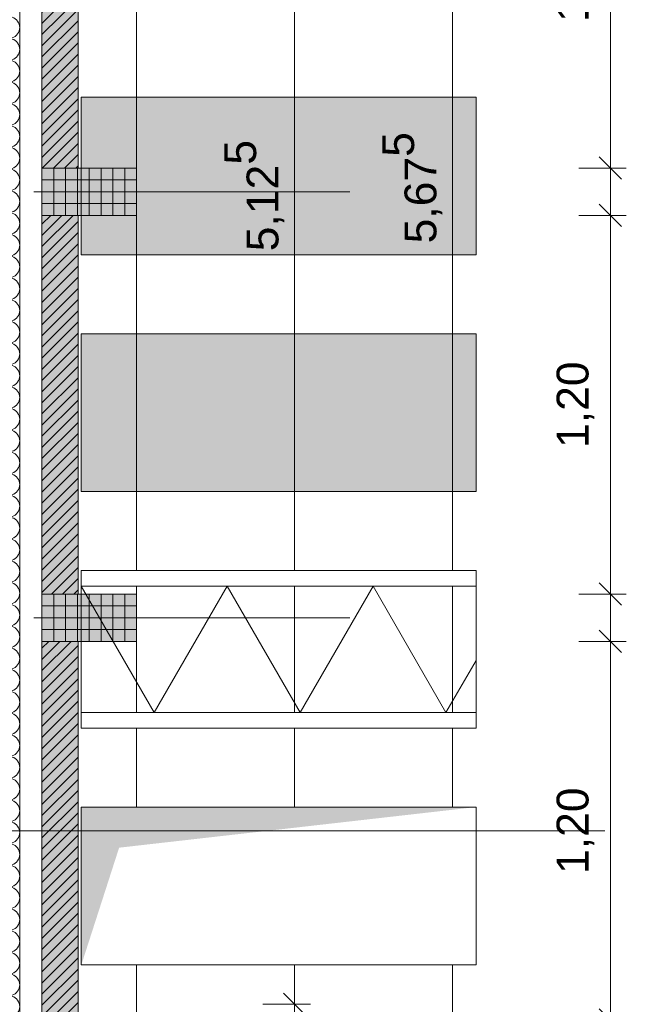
# Model space of a CAD drawing. Header units: metres. Extents: x -49 to 152, y -127 to 99.
# Tile 112 of 177: x 0.31 to 2.24, y -13.38 to -10.25. Entities that reach past the tile are written whole.
import ezdxf

# ---------------------------------------------------------------- set-up
doc = ezdxf.new("R2010")
doc.units = ezdxf.units.M
doc.header["$PDMODE"] = 1
doc.header["$PDSIZE"] = -2
doc.linetypes.add('Achsen 01', pattern=[5.291531, 3.175, -1.058062, 0.352704, -0.705764])
doc.linetypes.add('Raster 01', pattern=[2, 1, -1])
doc.layers.get('0').update_dxf_attribs({"lineweight": 25})
for name, color, linetype, lineweight, true_color in [('014_Fassadenarbeiten-000 Aufsicht Betonfertigteile', 7, 'Continuous', 9, 0xc0c0c0), ('014_Fassadenarbeiten-330 mineralische Dämmung', 7, 'Continuous', 9, 0x666666), ('021_DA-Gründach', 7, 'Continuous', 13, 0x555555), ('021_DA-Kiesschüttung', 7, 'Continuous', 13, 0x777777), ('AV1-Raster', 7, 'Raster 01', 9, 0xa6a6a6)]:
    doc.layers.add(name, color=color, linetype=linetype, lineweight=lineweight, true_color=true_color)
for name, color, linetype, lineweight in [('014_Fassadenarbeiten-330 Betonfertigteile vertikal', 7, 'Continuous', 9), ('014_Fassadenarbeiten-330 Filtermauerwerk 11.5cm', 7, 'Continuous', 9), ('_1.35m (3D)', 7, 'Continuous', 9), ('_GRU (2D)', 7, 'Continuous', 9), ('_Legende (2D)', 7, 'Continuous', 9), ('_OG 3 (2D)', 7, 'Continuous', 9), ('AV1-Durchbruch', 7, 'Continuous', 5), ('AV1-Schnitt Achsen', 7, 'Achsen 01', 18), ('Bemaßung-Bemaßung', 7, 'Continuous', 9), ('Keine', 7, 'Continuous', 9)]:
    doc.layers.add(name, color=color, linetype=linetype, lineweight=lineweight)
doc.layers.get('0').freeze()
doc.styles.add('Arial', font='arial.ttf')
doc.dimstyles.new('COE 50', dxfattribs={"dimtxt": 100.872396, "dimasz": 0.001414, "dimexe": 0.001, "dimexo": 0.01, "dimgap": 0.001, "dimtad": 1, "dimdec": 3, "dimtxsty": 'Arial', "dimblk": 'VW_SLASH-3', "dimblk1": 'VW_SLASH-3', "dimblk2": 'VW_SLASH-3', "dimcen": 0, "dimadec": 3, "dimazin": 0, "dimtfac": 0.8, "dimtdec": 3, "dimtix": 1, "dimtmove": 0, "dimatfit": 0, "dimldrblk": 'VW_SLASH-2', "dimfxl": 0.002, "dimfxlon": 1, "dimfrac": 2, "dimtolj": 1, "dimarcsym": 0})
pattern_1 = [(45, (0, 0), (0.01767767, -0.01767767), [])]
pattern_2 = [(-90, (0, 0), (0.0375, 0), [])]
pattern_3 = [(0, (0, 0), (2e-18, -0.0375), [])]

# ---------------------------------------------------------------- blocks, each defined once
blk = doc.blocks.new('Group-4')
at = {"layer": 'AV1-Raster'}
for p, q in [((1.35, -10.8), (-40.5, -10.8)), ((1.35, -12.15), (-40.5, -12.15))]:
    blk.add_line(p, q, dxfattribs=at)
blk = doc.blocks.new('1.35m (3D)')
at = {"layer": 'AV1-Raster', "color": 7}
blk.add_blockref('Group-4', (0, 0), dxfattribs=at)
blk = doc.blocks.new('Group-313')
at = {"layer": '014_Fassadenarbeiten-330 mineralische Dämmung', "transparency": 33554687, "flags": 128}
for points in [[(-13.4153, -0.26, 1.372583), (-13.3497, -0.26)], [(-13.3463, -0.26, 1.372583), (-13.2808, -0.26)], [(-13.2774, -0.26, 1.372583), (-13.2118, -0.26)], [(-13.2084, -0.26, 1.372583), (-13.1429, -0.26)], [(-13.1395, -0.26, 1.372583), (-13.0739, -0.26)], [(-13.0706, -0.26, 1.372583), (-13.005, -0.26)], [(-13.0016, -0.26, 1.372583), (-12.936, -0.26)], [(-12.9327, -0.26, 1.372583), (-12.8671, -0.26)], [(-12.8637, -0.26, 1.372583), (-12.7981, -0.26)], [(-12.7948, -0.26, 1.372583), (-12.7292, -0.26)], [(-12.7258, -0.26, 1.372583), (-12.6603, -0.26)], [(-12.6569, -0.26, 1.372583), (-12.5913, -0.26)], [(-12.5879, -0.26, 1.372583), (-12.5224, -0.26)], [(-12.519, -0.26, 1.372583), (-12.4534, -0.26)], [(-12.45, -0.26, 1.372583), (-12.3845, -0.26)], [(-12.3811, -0.26, 1.372583), (-12.3155, -0.26)], [(-12.3122, -0.26, 1.372583), (-12.2466, -0.26)], [(-12.2432, -0.26, 1.372583), (-12.1776, -0.26)], [(-12.1743, -0.26, 1.372583), (-12.1087, -0.26)], [(-12.1053, -0.26, 1.372583), (-12.0398, -0.26)], [(-12.0364, -0.26, 1.372583), (-11.9708, -0.26)], [(-11.9674, -0.26, 1.372583), (-11.9019, -0.26)], [(-11.8985, -0.26, 1.372583), (-11.8329, -0.26)], [(-11.8295, -0.26, 1.372583), (-11.764, -0.26)], [(-11.7606, -0.26, 1.372583), (-11.695, -0.26)], [(-11.6917, -0.26, 1.372583), (-11.6261, -0.26)], [(-11.6227, -0.26, 1.372583), (-11.5571, -0.26)], [(-11.5538, -0.26, 1.372583), (-11.4882, -0.26)], [(-11.4848, -0.26, 1.372583), (-11.4193, -0.26)], [(-11.4159, -0.26, 1.372583), (-11.3503, -0.26)], [(-11.3469, -0.26, 1.372583), (-11.2814, -0.26)], [(-11.278, -0.26, 1.372583), (-11.2124, -0.26)], [(-11.209, -0.26, 1.372583), (-11.1435, -0.26)], [(-11.1401, -0.26, 1.372583), (-11.0745, -0.26)], [(-11.0712, -0.26, 1.372583), (-11.0056, -0.26)], [(-11.0022, -0.26, 1.372583), (-10.9366, -0.26)], [(-10.9333, -0.26, 1.372583), (-10.8677, -0.26)], [(-10.8643, -0.26, 1.372583), (-10.7987, -0.26)], [(-10.7954, -0.26, 1.372583), (-10.7298, -0.26)], [(-10.7264, -0.26, 1.372583), (-10.6609, -0.26)], [(-10.6575, -0.26, 1.372583), (-10.5919, -0.26)], [(-10.5885, -0.26, 1.372583), (-10.523, -0.26)], [(-10.5196, -0.26, 1.372583), (-10.454, -0.26)], [(-10.4506, -0.26, 1.372583), (-10.3851, -0.26)], [(-10.3817, -0.26, 1.372583), (-10.3161, -0.26)], [(-10.3128, -0.26, 1.372583), (-10.2472, -0.26)]]:
    blk.add_lwpolyline(points, format="xyb", dxfattribs=at)
blk = doc.blocks.new('Group-314')
at = {"layer": '014_Fassadenarbeiten-330 mineralische Dämmung', "transparency": 33554687}
blk.add_blockref('Group-313', (0, 0), dxfattribs=at)
blk = doc.blocks.new('Parametric Object-46')
at = {"layer": '014_Fassadenarbeiten-330 mineralische Dämmung', "color": 7, "transparency": 33554687}
blk.add_blockref('Group-314', (0, 0), dxfattribs=at)
at = {"layer": '014_Fassadenarbeiten-330 mineralische Dämmung', "color": 0, "flags": 1}
for tag in ['IFC_UUID', 'instanceID', 'prm0_name', 'prm0_type', 'prm0_value', 'prm1_name', 'prm1_type', 'prm1_value', 'prm2_name', 'prm2_type', 'prm2_value', 'prm3_name', 'prm3_type', 'prm3_value', 'prm4_name', 'prm4_type', 'prm4_value', 'prm5_name', 'prm5_type', 'prm5_value', 'prm6_name', 'prm6_type', 'prm6_value']:
    blk.add_attdef(tag, (0.1169, -13.6298), '', height=0.00018, dxfattribs=at)
blk = doc.blocks.new('VW_SLASH-3')
at = {"color": 0, "linetype": 'ByBlock', "lineweight": -2, "transparency": 16777216}
blk.add_line((0, 0), (-1, 0), dxfattribs=at)
at = {"color": 0, "linetype": 'Continuous', "lineweight": 15, "transparency": 16777216, "flags": 128}
blk.add_lwpolyline([(0.5, 0.5), (-0.5, -0.5)], dxfattribs=at)
blk = doc.blocks.new('*D572')
at = {"layer": 'Bemaßung-Bemaßung', "color": 0, "linetype": 'Continuous', "lineweight": -2}
for p, q in [((2.075, -9.525), (2.225, -9.525)), ((2.175, -10.6543), (2.175, -9.5957)), ((2.075, -10.725), (2.225, -10.725))]:
    blk.add_line(p, q, dxfattribs=at)
at = {"layer": 'Defpoints', "color": 0}
for p in [(0.675, -9.525), (2.175, -9.525), (0.675, -10.725)]:
    blk.add_point(p, dxfattribs=at)
at = {"layer": 'Bemaßung-Bemaßung', "color": 0, "lineweight": -2, "xscale": 0.070693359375, "yscale": 0.070693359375, "zscale": 0.070693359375}
for p, rotation in [((2.175, -9.525), 90), ((2.175, -10.725), 270)]:
    blk.add_blockref('VW_SLASH-3', p, dxfattribs=dict(at, rotation=rotation))
at = {"layer": 'Bemaßung-Bemaßung', "color": 0, "insert": (2.0644, -10.125), "char_height": 0.10087, "attachment_point": 5, "rotation": 90, "style": 'Arial'}
blk.add_mtext('\\A1;1,20', dxfattribs=at)
blk = doc.blocks.new('VW_SLASH-2')
at = {"color": 0, "linetype": 'ByBlock', "lineweight": -2, "transparency": 16777216}
blk.add_line((0, 0), (-1, 0), dxfattribs=at)
at = {"color": 0, "linetype": 'Continuous', "lineweight": 15, "transparency": 16777216, "flags": 128}
blk.add_lwpolyline([(0.5, 0.5), (-0.5, -0.5)], dxfattribs=at)
blk = doc.blocks.new('*D573')
at = {"layer": 'Bemaßung-Bemaßung', "color": 0, "linetype": 'Continuous', "lineweight": -2}
for p, q in [((2.175, -10.6543), (2.175, -10.5836)), ((2.075, -10.725), (2.225, -10.725)), ((2.175, -10.875), (2.175, -10.725)), ((2.075, -10.875), (2.225, -10.875)), ((2.175, -10.9457), (2.175, -11.0164))]:
    blk.add_line(p, q, dxfattribs=at)
at = {"layer": 'Defpoints', "color": 0}
for p in [(0.675, -10.725), (2.175, -10.725), (0.675, -10.875)]:
    blk.add_point(p, dxfattribs=at)
at = {"layer": 'Bemaßung-Bemaßung', "color": 0, "lineweight": -2, "xscale": 0.070693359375, "yscale": 0.070693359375, "zscale": 0.070693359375}
for p, rotation in [((2.175, -10.725), 270), ((2.175, -10.875), 90)]:
    blk.add_blockref('VW_SLASH-3', p, dxfattribs=dict(at, rotation=rotation))
at = {"layer": 'Bemaßung-Bemaßung', "color": 0, "insert": (2.3515, -10.8), "char_height": 0.10087, "attachment_point": 5, "rotation": 90, "style": 'Arial'}
blk.add_mtext('\\A1;15', dxfattribs=at)
blk = doc.blocks.new('*D574')
at = {"layer": 'Bemaßung-Bemaßung', "color": 0, "linetype": 'Continuous', "lineweight": -2}
for p, q in [((2.075, -10.875), (2.225, -10.875)), ((2.175, -12.0043), (2.175, -10.9457)), ((2.075, -12.075), (2.225, -12.075))]:
    blk.add_line(p, q, dxfattribs=at)
at = {"layer": 'Defpoints', "color": 0}
for p in [(0.675, -10.875), (2.175, -10.875), (0.675, -12.075)]:
    blk.add_point(p, dxfattribs=at)
at = {"layer": 'Bemaßung-Bemaßung', "color": 0, "lineweight": -2, "xscale": 0.070693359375, "yscale": 0.070693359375, "zscale": 0.070693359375}
for p, rotation in [((2.175, -10.875), 90), ((2.175, -12.075), 270)]:
    blk.add_blockref('VW_SLASH-3', p, dxfattribs=dict(at, rotation=rotation))
at = {"layer": 'Bemaßung-Bemaßung', "color": 0, "insert": (2.0644, -11.475), "char_height": 0.10087, "attachment_point": 5, "rotation": 90, "style": 'Arial'}
blk.add_mtext('\\A1;1,20', dxfattribs=at)
blk = doc.blocks.new('*D575')
at = {"layer": 'Bemaßung-Bemaßung', "color": 0, "linetype": 'Continuous', "lineweight": -2}
for p, q in [((2.175, -12.0043), (2.175, -11.9336)), ((2.075, -12.075), (2.225, -12.075)), ((2.175, -12.225), (2.175, -12.075)), ((2.075, -12.225), (2.225, -12.225)), ((2.175, -12.2957), (2.175, -12.3664))]:
    blk.add_line(p, q, dxfattribs=at)
at = {"layer": 'Defpoints', "color": 0}
for p in [(0.675, -12.075), (2.175, -12.075), (0.675, -12.225)]:
    blk.add_point(p, dxfattribs=at)
at = {"layer": 'Bemaßung-Bemaßung', "color": 0, "lineweight": -2, "xscale": 0.070693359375, "yscale": 0.070693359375, "zscale": 0.070693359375}
for p, rotation in [((2.175, -12.075), 270), ((2.175, -12.225), 90)]:
    blk.add_blockref('VW_SLASH-3', p, dxfattribs=dict(at, rotation=rotation))
at = {"layer": 'Bemaßung-Bemaßung', "color": 0, "insert": (2.3515, -12.15), "char_height": 0.10087, "attachment_point": 5, "rotation": 90, "style": 'Arial'}
blk.add_mtext('\\A1;15', dxfattribs=at)
blk = doc.blocks.new('*D576')
at = {"layer": 'Bemaßung-Bemaßung', "color": 0, "linetype": 'Continuous', "lineweight": -2}
for p, q in [((2.075, -12.225), (2.225, -12.225)), ((2.175, -13.3543), (2.175, -12.2957)), ((2.075, -13.425), (2.225, -13.425))]:
    blk.add_line(p, q, dxfattribs=at)
at = {"layer": 'Defpoints', "color": 0}
for p in [(0.675, -12.225), (2.175, -12.225), (0.675, -13.425)]:
    blk.add_point(p, dxfattribs=at)
at = {"layer": 'Bemaßung-Bemaßung', "color": 0, "lineweight": -2, "xscale": 0.070693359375, "yscale": 0.070693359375, "zscale": 0.070693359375}
for p, rotation in [((2.175, -12.225), 90), ((2.175, -13.425), 270)]:
    blk.add_blockref('VW_SLASH-3', p, dxfattribs=dict(at, rotation=rotation))
at = {"layer": 'Bemaßung-Bemaßung', "color": 0, "insert": (2.0644, -12.825), "char_height": 0.10087, "attachment_point": 5, "rotation": 90, "style": 'Arial'}
blk.add_mtext('\\A1;1,20', dxfattribs=at)
blk = doc.blocks.new('*D577')
at = {"layer": 'Bemaßung-Bemaßung', "color": 0, "linetype": 'Continuous', "lineweight": -2}
for p, q in [((2.175, -13.3543), (2.175, -13.2836)), ((2.075, -13.425), (2.225, -13.425)), ((2.175, -13.575), (2.175, -13.425)), ((2.075, -13.575), (2.225, -13.575)), ((2.175, -13.6457), (2.175, -13.7164))]:
    blk.add_line(p, q, dxfattribs=at)
at = {"layer": 'Defpoints', "color": 0}
for p in [(0.675, -13.425), (2.175, -13.425), (0.675, -13.575)]:
    blk.add_point(p, dxfattribs=at)
at = {"layer": 'Bemaßung-Bemaßung', "color": 0, "lineweight": -2, "xscale": 0.070693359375, "yscale": 0.070693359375, "zscale": 0.070693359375}
for p, rotation in [((2.175, -13.425), 270), ((2.175, -13.575), 90)]:
    blk.add_blockref('VW_SLASH-3', p, dxfattribs=dict(at, rotation=rotation))
at = {"layer": 'Bemaßung-Bemaßung', "color": 0, "insert": (2.3515, -13.5), "char_height": 0.10087, "attachment_point": 5, "rotation": 90, "style": 'Arial'}
blk.add_mtext('\\A1;15', dxfattribs=at)
blk = doc.blocks.new('*D598')
at = {"layer": 'Bemaßung-Bemaßung', "color": 0, "lineweight": -2}
for p, q in [((1.575, -7.95), (1.725, -7.95)), ((1.675, -8.0207), (1.675, -13.5543)), ((1.575, -13.625), (1.725, -13.625))]:
    blk.add_line(p, q, dxfattribs=at)
at = {"layer": 'Defpoints', "color": 0}
for p in [(0.125, -7.95), (0.125, -13.625), (1.675, -13.625)]:
    blk.add_point(p, dxfattribs=at)
at = {"layer": 'Bemaßung-Bemaßung', "color": 0, "lineweight": -2, "xscale": 0.070693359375, "yscale": 0.070693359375, "zscale": 0.070693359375}
for p, rotation in [((1.675, -7.95), 90.00000000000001), ((1.675, -13.625), 270)]:
    blk.add_blockref('VW_SLASH-3', p, dxfattribs=dict(at, rotation=rotation))
at = {"layer": 'Bemaßung-Bemaßung', "color": 0, "insert": (1.5476, -10.7875), "char_height": 0.100872, "attachment_point": 5, "rotation": 90, "style": 'Arial'}
blk.add_mtext('\\A1;5,67\\S5^ ;', dxfattribs=at)
blk = doc.blocks.new('*D755')
at = {"layer": 'Bemaßung-Bemaßung', "color": 0, "linetype": 'Continuous', "lineweight": -2}
for p, q in [((1.075, -13.375), (1.225, -13.375)), ((1.175, -13.4457), (1.175, -13.5543)), ((1.075, -13.625), (1.225, -13.625))]:
    blk.add_line(p, q, dxfattribs=at)
at = {"layer": 'Defpoints', "color": 0}
for p in [(-0.125, -13.375), (0.125, -13.625), (1.175, -13.625)]:
    blk.add_point(p, dxfattribs=at)
at = {"layer": 'Bemaßung-Bemaßung', "color": 0, "lineweight": -2, "xscale": 0.070693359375, "yscale": 0.070693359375, "zscale": 0.070693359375}
for p, rotation in [((1.175, -13.375), 90), ((1.175, -13.625), 270)]:
    blk.add_blockref('VW_SLASH-3', p, dxfattribs=dict(at, rotation=rotation))
at = {"layer": 'Bemaßung-Bemaßung', "color": 0, "insert": (1.0735, -13.5), "char_height": 0.10087, "attachment_point": 5, "rotation": 90, "style": 'Arial'}
blk.add_mtext('\\A1;25', dxfattribs=at)
blk = doc.blocks.new('*D756')
at = {"layer": 'Bemaßung-Bemaßung', "color": 0, "linetype": 'Continuous', "lineweight": -2}
for p, q in [((1.075, -8.25), (1.225, -8.25)), ((1.175, -8.3207), (1.175, -13.3043)), ((1.075, -13.375), (1.225, -13.375))]:
    blk.add_line(p, q, dxfattribs=at)
at = {"layer": 'Defpoints', "color": 0}
for p in [(-0.125, -8.25), (-0.125, -13.375), (1.175, -13.375)]:
    blk.add_point(p, dxfattribs=at)
at = {"layer": 'Bemaßung-Bemaßung', "color": 0, "lineweight": -2, "xscale": 0.070693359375, "yscale": 0.070693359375, "zscale": 0.070693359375}
for p, rotation in [((1.175, -8.25), 90), ((1.175, -13.375), 270)]:
    blk.add_blockref('VW_SLASH-3', p, dxfattribs=dict(at, rotation=rotation))
at = {"layer": 'Bemaßung-Bemaßung', "color": 0, "insert": (1.0476, -10.8125), "char_height": 0.100872, "attachment_point": 5, "rotation": 90, "style": 'Arial'}
blk.add_mtext('\\A1;5,12\\S5^ ;', dxfattribs=at)
blk = doc.blocks.new('Group-925')
at = {"layer": 'Keine', "color": 253, "linetype": 'Continuous', "lineweight": 9, "transparency": 33554687, "flags": 128}
blk.add_lwpolyline([(-103.7322, 16.497), (-103.5013, 16.097), (-103.2703, 16.497), (-103.0394, 16.097), (-102.8084, 16.497), (-102.5775, 16.097), (-102.4822, 16.262)], dxfattribs=at)
blk = doc.blocks.new('Group-926')
at = {"layer": 'Keine', "color": 7, "transparency": 33554687}
blk.add_blockref('Group-925', (0, 0), dxfattribs=at)
blk = doc.blocks.new('Parametric Object-105')
at = {"layer": 'Keine', "color": 7, "transparency": 33554687}
blk.add_blockref('Group-926', (0, 0), dxfattribs=at)
at = {"layer": 'Keine', "color": 0, "flags": 1}
for tag in ['IFC_UUID', 'instanceID', 'prm0_name', 'prm0_type', 'prm0_value', 'prm1_name', 'prm1_type', 'prm1_value', 'prm2_name', 'prm2_type', 'prm2_value', 'prm3_name', 'prm3_type', 'prm3_value', 'prm4_name', 'prm4_type', 'prm4_value', 'prm5_name', 'prm5_type', 'prm5_value', 'prm6_name', 'prm6_type', 'prm6_value']:
    blk.add_attdef(tag, (0.4996, -12.45), '', height=0.00018, dxfattribs=at)
blk = doc.blocks.new('Legende (2D)')
at = {"layer": '021_DA-Gründach', "linetype": 'Continuous', "lineweight": 0}
blk.add_hatch(color=71, dxfattribs=at).paths.add_polyline_path([(0.4996, -10.5), (1.7496, -10.5), (1.7496, -11), (0.4996, -11)])
at = {"layer": '021_DA-Kiesschüttung', "linetype": 'Continuous', "lineweight": 0}
blk.add_hatch(color=255, dxfattribs=at).paths.add_polyline_path([(0.4996, -11.25), (1.7496, -11.25), (1.7496, -11.75), (0.4996, -11.75)])
at = {"layer": '021_DA-Gründach', "flags": 128}
blk.add_lwpolyline([(0.4996, -10.5), (1.7496, -10.5), (1.7496, -11), (0.4996, -11)], close=True, dxfattribs=at)
at = {"layer": '021_DA-Kiesschüttung', "flags": 128}
blk.add_lwpolyline([(0.4996, -11.25), (1.7496, -11.25), (1.7496, -11.75), (0.4996, -11.75)], close=True, dxfattribs=at)
at = {"layer": 'Keine', "color": 7, "linetype": 'Continuous', "lineweight": 9, "transparency": 33554687, "flags": 128}
for points in [[(0.4996, -11), (1.7496, -11), (1.7496, -10.5), (0.4996, -10.5)], [(0.4996, -11.75), (1.7496, -11.75), (1.7496, -11.25), (0.4996, -11.25)], [(0.4996, -13.25), (1.7496, -13.25), (1.7496, -12.75), (0.4996, -12.75)]]:
    blk.add_lwpolyline(points, close=True, dxfattribs=at)
at = {"layer": 'Keine', "color": 253, "transparency": 33554687}
blk.add_blockref('Parametric Object-105', (104.2318, -28.547), dxfattribs=at)
at = {"color": 255, "linetype": 'Continuous', "lineweight": 9, "transparency": 33554687}
for points, layer in [([(0.4996, -12.75), (1.7496, -12.75), (1.7496, -13.25), (0.4996, -13.25)], 'AV1-Durchbruch'), ([(1.7496, -12.05), (1.7496, -12), (0.4996, -12), (0.4996, -12.05)], 'Keine'), ([(1.7496, -12.5), (1.7496, -12.45), (0.4996, -12.45), (0.4996, -12.5)], 'Keine')]:
    blk.add_wipeout(points, dxfattribs=at).dxf.layer = layer
at = {"layer": 'AV1-Durchbruch', "linetype": 'Continuous', "lineweight": 9, "flags": 128}
blk.add_lwpolyline([(0.4996, -12.75), (1.7496, -12.75), (1.7496, -13.25), (0.4996, -13.25)], close=True, dxfattribs=at)
at = {"layer": 'AV1-Durchbruch', "color": 252}
blk.add_solid([(1.7496, -12.75), (0.6197, -12.8787), (0.4996, -12.75), (0.5001, -13.25)], dxfattribs=at)
at = {"layer": 'Keine', "color": 7, "linetype": 'Continuous', "lineweight": 9, "transparency": 33554687, "flags": 128}
for points in [[(1.7496, -12.05), (1.7496, -12), (0.4996, -12), (0.4996, -12.05)], [(0.4996, -12.5), (1.7496, -12.5), (1.7496, -12), (0.4996, -12)], [(1.7496, -12.5), (1.7496, -12.45), (0.4996, -12.45), (0.4996, -12.5)]]:
    blk.add_lwpolyline(points, close=True, dxfattribs=at)
blk = doc.blocks.new('Group-887')
at = {"layer": 'AV1-Schnitt Achsen'}
blk.add_line((-43.35, -12.825), (4.2, -12.825), dxfattribs=at)
blk = doc.blocks.new('GRU (2D)')
at = {"layer": 'AV1-Schnitt Achsen', "color": 7}
blk.add_blockref('Group-887', (0, 0), dxfattribs=at)
blk = doc.blocks.new('OG 3 (2D)')
at = {"layer": '014_Fassadenarbeiten-330 Betonfertigteile vertikal', "linetype": 'Continuous', "lineweight": 0}
for points in [[(0.675, -10.725), (0.675, -10.875), (0.375, -10.875), (0.375, -10.725)], [(0.675, -12.075), (0.675, -12.225), (0.375, -12.225), (0.375, -12.075)]]:
    blk.add_hatch(color=9, dxfattribs=at).paths.add_polyline_path(points)
at = {"layer": '014_Fassadenarbeiten-330 Betonfertigteile vertikal', "linetype": 'Continuous', "lineweight": 9}
h = blk.add_hatch(dxfattribs=at)
h.set_pattern_fill('Stahlbetonfertigteil-1', color=8, style=0, pattern_type=2)
h.set_pattern_definition(pattern_2)
h.paths.add_polyline_path([(0.675, -10.725), (0.675, -10.875), (0.375, -10.875), (0.375, -10.725)])
at = {"layer": '014_Fassadenarbeiten-330 Betonfertigteile vertikal', "linetype": 'Continuous', "lineweight": 13}
h = blk.add_hatch(dxfattribs=at)
h.set_pattern_fill('Stahlbetonfertigteil', color=8, style=0, pattern_type=2)
h.set_pattern_definition(pattern_3)
h.paths.add_polyline_path([(0.675, -10.725), (0.675, -10.875), (0.375, -10.875), (0.375, -10.725)])
at = {"layer": '014_Fassadenarbeiten-330 Betonfertigteile vertikal', "linetype": 'Continuous', "lineweight": 9}
h = blk.add_hatch(dxfattribs=at)
h.set_pattern_fill('Stahlbetonfertigteil-1', color=8, style=0, pattern_type=2)
h.set_pattern_definition(pattern_2)
h.paths.add_polyline_path([(0.675, -12.075), (0.675, -12.225), (0.375, -12.225), (0.375, -12.075)])
at = {"layer": '014_Fassadenarbeiten-330 Betonfertigteile vertikal', "linetype": 'Continuous', "lineweight": 13}
h = blk.add_hatch(dxfattribs=at)
h.set_pattern_fill('Stahlbetonfertigteil', color=8, style=0, pattern_type=2)
h.set_pattern_definition(pattern_3)
h.paths.add_polyline_path([(0.675, -12.075), (0.675, -12.225), (0.375, -12.225), (0.375, -12.075)])
at = {"layer": '014_Fassadenarbeiten-330 Filtermauerwerk 11.5cm', "linetype": 'Continuous', "lineweight": 0, "true_color": 0xd19783}
for points in [[(0.49, -10.725), (0.375, -10.725), (0.375, -9.525), (0.49, -9.525)], [(0.49, -12.075), (0.375, -12.075), (0.375, -10.875), (0.49, -10.875)], [(0.49, -13.425), (0.375, -13.425), (0.375, -12.225), (0.49, -12.225)]]:
    blk.add_hatch(color=33, dxfattribs=at).paths.add_polyline_path(points)
at = {"layer": '014_Fassadenarbeiten-330 Filtermauerwerk 11.5cm', "linetype": 'Continuous', "lineweight": 9}
h = blk.add_hatch(dxfattribs=at)
h.set_pattern_fill('Mauerwerk Münster', color=8, style=0, pattern_type=2)
h.set_pattern_definition(pattern_1)
h.paths.add_polyline_path([(0.49, -10.725), (0.375, -10.725), (0.375, -9.525), (0.49, -9.525)])
h = blk.add_hatch(dxfattribs=at)
h.set_pattern_fill('Mauerwerk Münster', color=8, style=0, pattern_type=2)
h.set_pattern_definition(pattern_1)
h.paths.add_polyline_path([(0.49, -12.075), (0.375, -12.075), (0.375, -10.875), (0.49, -10.875)])
h = blk.add_hatch(dxfattribs=at)
h.set_pattern_fill('Mauerwerk Münster', color=8, style=0, pattern_type=2)
h.set_pattern_definition(pattern_1)
h.paths.add_polyline_path([(0.49, -13.425), (0.375, -13.425), (0.375, -12.225), (0.49, -12.225)])
at = {"layer": '014_Fassadenarbeiten-000 Aufsicht Betonfertigteile', "flags": 128}
blk.add_lwpolyline([(0.305, -21.905), (0.305, 0.305), (0.675, 0.675), (0.675, -22.275)], close=True, dxfattribs=at)
at = {"layer": '014_Fassadenarbeiten-330 Betonfertigteile vertikal', "flags": 128}
for points in [[(0.675, -10.725), (0.675, -10.875), (0.375, -10.875), (0.375, -10.725)], [(0.675, -12.075), (0.675, -12.225), (0.375, -12.225), (0.375, -12.075)]]:
    blk.add_lwpolyline(points, close=True, dxfattribs=at)
at = {"layer": '014_Fassadenarbeiten-330 Filtermauerwerk 11.5cm', "flags": 128}
for points in [[(0.49, -10.725), (0.375, -10.725), (0.375, -9.525), (0.49, -9.525)], [(0.49, -12.075), (0.375, -12.075), (0.375, -10.875), (0.49, -10.875)], [(0.49, -13.425), (0.375, -13.425), (0.375, -12.225), (0.49, -12.225)]]:
    blk.add_lwpolyline(points, close=True, dxfattribs=at)
at = {"layer": '014_Fassadenarbeiten-330 mineralische Dämmung', "rotation": 90}
blk.add_blockref('Parametric Object-46', (0, 0), dxfattribs=at)
at = {"layer": 'Bemaßung-Bemaßung'}
dim = blk.add_linear_dim(base=(1.675, -13.625), p1=(0.125, -7.95), p2=(0.125, -13.625), angle=270, text='5,67\\S5^ ;', dimstyle='COE 50', override={"dimtxt": 0.100872, "dimasz": 0.070693, "dimexe": 0.05, "dimgap": 0.05, "dimpost": '<>', "dimtxsty": 'Arial', "dimtmove": 2, "dimfxl": 0.1}, dxfattribs=at)
dim.commit()
dim.dimension.update_dxf_attribs({"geometry": '*D598', "text_midpoint": (1.5476, -10.7875)})
at = {"layer": 'Bemaßung-Bemaßung', "linetype": 'Continuous'}
for base, p1, p2, text, override, picture, middle in [((1.175, -13.375), (-0.125, -8.25), (-0.125, -13.375), '5,12\\S5^ ;', {"dimtxt": 0.100872, "dimasz": 0.070693, "dimexe": 0.05, "dimgap": 0.05, "dimpost": '<>', "dimtxsty": 'Arial', "dimtmove": 2, "dimfxl": 0.1}, '*D756', (1.0476, -10.8125)), ((2.175, -9.525), (0.675, -10.725), (0.675, -9.525), '1,20', {"dimtxt": 0.100872, "dimasz": 0.070693, "dimexe": 0.05, "dimgap": 0.05, "dimpost": '<>', "dimtxsty": 'Arial', "dimtmove": 2, "dimfxl": 0.1}, '*D572', (2.0644, -10.125)), ((2.175, -10.725), (0.675, -10.875), (0.675, -10.725), '15', {"dimtxt": 0.100872, "dimasz": 0.070693, "dimexe": 0.05, "dimgap": 0.05, "dimpost": '<>', "dimtxsty": 'Arial', "dimtix": 0, "dimtmove": 2, "dimfxl": 0.1}, '*D573', (2.3515, -10.8)), ((2.175, -10.875), (0.675, -12.075), (0.675, -10.875), '1,20', {"dimtxt": 0.100872, "dimasz": 0.070693, "dimexe": 0.05, "dimgap": 0.05, "dimpost": '<>', "dimtxsty": 'Arial', "dimtmove": 2, "dimfxl": 0.1}, '*D574', (2.0644, -11.475)), ((2.175, -12.075), (0.675, -12.225), (0.675, -12.075), '15', {"dimtxt": 0.100872, "dimasz": 0.070693, "dimexe": 0.05, "dimgap": 0.05, "dimpost": '<>', "dimtxsty": 'Arial', "dimtix": 0, "dimtmove": 2, "dimfxl": 0.1}, '*D575', (2.3515, -12.15)), ((2.175, -12.225), (0.675, -13.425), (0.675, -12.225), '1,20', {"dimtxt": 0.100872, "dimasz": 0.070693, "dimexe": 0.05, "dimgap": 0.05, "dimpost": '<>', "dimtxsty": 'Arial', "dimtmove": 2, "dimfxl": 0.1}, '*D576', (2.0644, -12.825)), ((2.175, -13.425), (0.675, -13.575), (0.675, -13.425), '15', {"dimtxt": 0.100872, "dimasz": 0.070693, "dimexe": 0.05, "dimgap": 0.05, "dimpost": '<>', "dimtxsty": 'Arial', "dimtix": 0, "dimtmove": 2, "dimfxl": 0.1}, '*D577', (2.3515, -13.5)), ((1.175, -13.625), (-0.125, -13.375), (0.125, -13.625), '25', {"dimtxt": 0.100872, "dimasz": 0.070693, "dimexe": 0.05, "dimgap": 0.05, "dimpost": '<>', "dimtxsty": 'Arial', "dimtmove": 2, "dimfxl": 0.1}, '*D755', (1.0735, -13.5))]:
    dim = blk.add_linear_dim(base=base, p1=p1, p2=p2, angle=270, text=text, dimstyle='COE 50', override=override, dxfattribs=at)
    dim.commit()
    dim.dimension.update_dxf_attribs({"geometry": picture, "text_midpoint": middle})

msp = doc.modelspace()

# ---------------------------------------------------------------- block references
at = {"layer": '_1.35m (3D)'}
msp.add_blockref('1.35m (3D)', (0, 0), dxfattribs=at)

# ---------------------------------------------------------------- next in the draw order: block references
at = {"layer": '_OG 3 (2D)'}
msp.add_blockref('OG 3 (2D)', (0, 0), dxfattribs=at)

# ---------------------------------------------------------------- next in the draw order: block references
at = {"layer": '_Legende (2D)'}
msp.add_blockref('Legende (2D)', (0, 0), dxfattribs=at)

# ---------------------------------------------------------------- next in the draw order: block references
at = {"layer": '_GRU (2D)'}
msp.add_blockref('GRU (2D)', (0, 0), dxfattribs=at)

doc.saveas('drawing.dxf')
